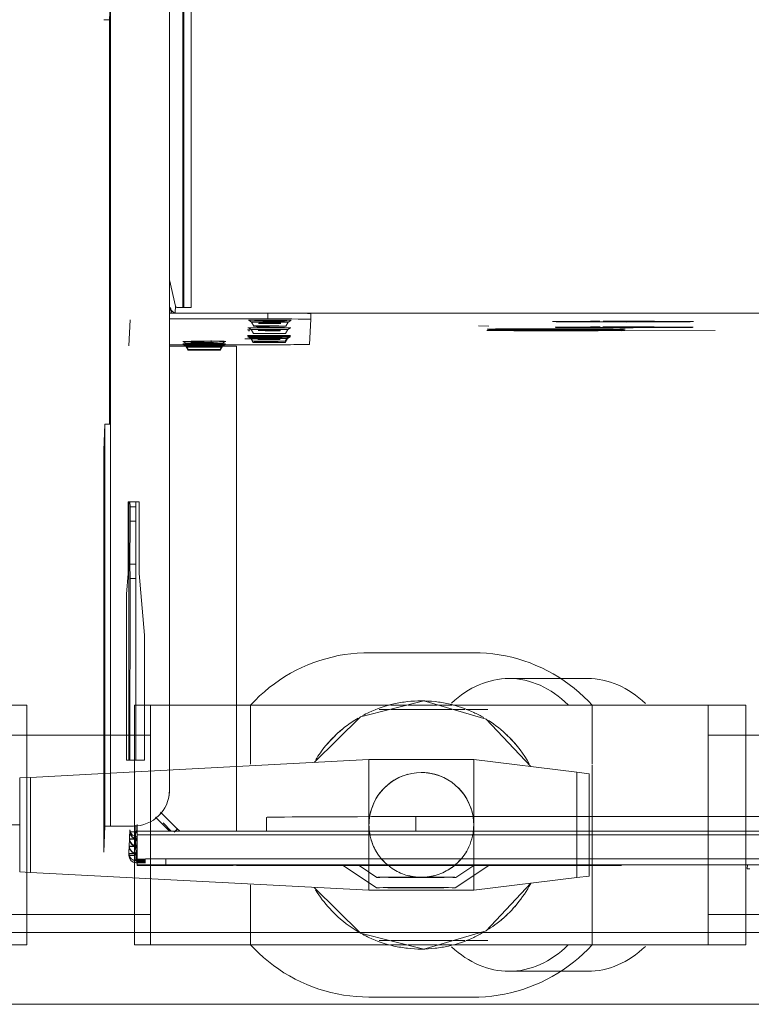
# Model space of a CAD drawing. Header units: millimetres. Extents: x -121 to 87583, y 4737 to 43333.
# Tile 49 of 61: x 49490 to 49592, y 35776 to 35913. Entities that reach past the tile are written whole.
import ezdxf

# ---------------------------------------------------------------- set-up
doc = ezdxf.new("R2010")
doc.units = ezdxf.units.MM
doc.linetypes.add('ADSK_Осевая', pattern=[700, 500, -100, 0, -100])
doc.linetypes.add('ADSK_Скрыто', pattern=[300, 150, -150])
for name, color, linetype, lineweight in [('A-DETL-____-HDLN', 90, 'ADSK_Скрыто', 9), ('G-XREF-____-OTLN', 8, 'Continuous', 9), ('I-FURN-____-MCUT', 30, 'Continuous', 9), ('I-FURN-____-OTLN', 30, 'Continuous', 20), ('P-PIPE-____-CNTR', 3, 'ADSK_Осевая', 20), ('P-PIPE-____-OTLN', 3, 'Continuous', 20)]:
    doc.layers.add(name, color=color, linetype=linetype, lineweight=lineweight)

# ---------------------------------------------------------------- blocks, each defined once
blk = doc.blocks.new('Прямая форма - 83 new-608937-В_Этаж 01_Водопровод')
at = {"layer": 'I-FURN-____-MCUT', "color": 133}
for p, q in [((0, 0), (-3200, 0)), ((-3200, -10), (-10, -10))]:
    blk.add_line(p, q, dxfattribs=at)
blk = doc.blocks.new('Прямая форма - FU - 053-608938-В_Этаж 01_Водопровод')
blk.add_blockref('Прямая форма - 83 new-608937-В_Этаж 01_Водопровод', (0, 0))
blk = doc.blocks.new('83 new_ifc_RVT-1-В_Этаж 01_Водопровод')
at = {"layer": 'I-FURN-____-OTLN', "color": 9, "lineweight": 20, "rotation": 180}
blk.add_blockref('Прямая форма - FU - 053-608938-В_Этаж 01_Водопровод', (26710.28, 35775.83), dxfattribs=at)
blk = doc.blocks.new('VTp_786_0 Фильтр ППР - VTp_786_0-1643427-В_Этаж 01_Водопровод')
at = {"layer": 'A-DETL-____-HDLN', "color": 140}
for p, q in [((15.3, 20.4), (8.46, 20.4)), ((-29.6, 16.7), (-41.5, 16.7)), ((-41.5, 16.7), (-41.5, -16.7)), ((-8.23, 16.7), (-27.51, 16.7)), ((-1.57, 16.7), (-5.59, 16.7)), ((19.97, 16.7), (0.71, 16.7)), ((0.48, 16.1), (-7.98, 16.1)), ((5.49, 16.1), (2.47, 16.1)), ((41.5, -12.55), (41.5, 12.54)), ((-7.98, -16.1), (0.48, -16.1)), ((2.47, -16.1), (5.49, -16.1)), ((-27.51, -16.7), (-8.23, -16.7)), ((-5.59, -16.7), (-1.57, -16.7)), ((0.71, -16.7), (19.97, -16.7)), ((8.46, -20.4), (15.3, -20.4))]:
    blk.add_line(p, q, dxfattribs=at)
for start_param, end_param in [(0, 0.587762), (5.673631, 6.283185), (2.554107, 3.141593), (3.141593, 3.751147)]:
    blk.add_ellipse((8.46, 0), major_axis=(0, 20.4), ratio=0.707107, start_param=start_param, end_param=end_param, dxfattribs=at)
at = {"layer": 'P-PIPE-____-OTLN', "color": 150}
for p, q in [((19.42, 20.4), (15.34, 20.4)), ((-5.8, 16.7), (-8.08, 16.7)), ((0.56, 16.7), (-1.39, 16.7)), ((41.5, 16.7), (36.24, 16.7)), ((41.5, 12.57), (41.5, 16.7)), ((-8.18, 16.1), (-9.66, 16.1)), ((2.32, 16.1), (0.66, 16.1)), ((41.5, -16.7), (41.5, -12.59)), ((-9.66, -16.1), (-8.18, -16.1)), ((0.66, -16.1), (2.32, -16.1)), ((-8.08, -16.7), (-5.8, -16.7)), ((-1.39, -16.7), (0.56, -16.7)), ((36.24, -16.7), (41.5, -16.7)), ((15.34, -20.4), (19.42, -20.4))]:
    blk.add_line(p, q, dxfattribs=at)
for start_param, end_param in [(5.690811, 6.283185), (3.141593, 3.734245)]:
    blk.add_ellipse((19.42, 0), major_axis=(0, 20.4), ratio=0.707107, start_param=start_param, end_param=end_param, dxfattribs=at)
blk = doc.blocks.new('VTp_744_0 Кран шаровой ППР - VTp_744_0-1604097-В_Этаж 01_Водопровод')
at = {"layer": 'A-DETL-____-HDLN', "color": 140}
for p, q in [((-40, 12.55), (-40, 7.43)), ((-23.8, 8.49), (-23.8, 12.55)), ((-11.13, 12.47), (-14.95, 8.7)), ((15.28, 8.12), (11.19, 12.46)), ((23.8, 12.55), (23.8, 8.49)), ((40, -12.52), (40, 12.55)), ((-7.3, 9.1), (-54.47, 6.63)), ((7.3, 9.1), (-7.3, 9.1)), ((-7.3, -9.1), (-7.3, 9.1)), ((7.3, 9.1), (7.3, -9.1)), ((21.66, 7.34), (7.3, 9.1)), ((23.8, 8.35), (23.8, 0)), ((21.66, -7.34), (21.66, 7.34)), ((23.4, 7.12), (21.66, 7.34)), ((23.4, -7.12), (23.4, 7.12)), ((-54.47, 6.63), (-56, 6.55)), ((-56, 6.55), (-56, -6.55)), ((-54.47, -6.63), (-54.47, 6.63)), ((23.8, 0), (23.8, -12.48)), ((-56, -6.55), (-54.47, -6.63)), ((-54.47, -6.63), (-7.3, -9.1)), ((-40, -7.43), (-40, -12.55)), ((7.3, -9.1), (21.66, -7.34)), ((11.28, -12.37), (15.28, -8.12)), ((21.66, -7.34), (23.4, -7.12)), ((-23.8, -12.55), (-23.8, -8.35)), ((-14.95, -8.7), (-11.13, -12.47)), ((-7.3, -9.1), (7.3, -9.1))]:
    blk.add_line(p, q, dxfattribs=at)
for radius, start, end in [(17.3, 133.0689, 140.2976), (17.3, 133.0689, 140.2976), (17.3, 39.2464, 46.9311), (17.3, 39.2464, 46.9311), (7.3, 360, 180), (7.3, 105, 180), (7.3, 60, 90), (7.3, 0, 45), (7.3, 180, 360), (7.3, 180, 225), (7.3, 345, 360), (7.3, 300, 330), (7.3, 255, 285), (17.3, 313.0689, 320.7536), (17.3, 313.0689, 320.7536), (17.3, 219.7024, 226.9311), (17.3, 219.7024, 226.9311)]:
    blk.add_arc((0, 0), radius, start, end, dxfattribs=at)
for points in [[(-12.03, 12.43), (-11.99, 12.47), (-11.95, 12.51), (-11.91, 12.55)], [(11.91, 12.55), (11.94, 12.52), (11.98, 12.48), (12.02, 12.44)], [(12.23, 12.24), (13.32, 11.15), (14.28, 9.89), (15.05, 8.53)], [(-12.23, -12.24), (-13.18, -11.29), (-14.02, -10.22), (-14.74, -9.06)]]:
    blk.add_open_spline(points, degree=3, dxfattribs=at)
for points, knots in [([(-14.73, 9.06), (-14.32, 9.74), (-13.53, 10.85), (-12.62, 11.85), (-12.23, 12.24)], [-0.5215449, -0.5215449, -0.5215449, -0.5215449, -0.4, -0.3149297, -0.3149297, -0.3149297, -0.3149297]), ([(-12.01, -12.45), (-13.41, -11.1), (-16.19, -7.34), (-17.3, -2.68), (-17.3, 0)], [-0.7, -0.7, -0.7, -0.7, -0.4, 0, 0, 0, 0]), ([(15.08, -8.47), (14.57, -9.37), (13.68, -10.69), (12.62, -11.85), (12.23, -12.24)], [-0.5557633, -0.5557633, -0.5557633, -0.5557633, -0.4, -0.3149297, -0.3149297, -0.3149297, -0.3149297])]:
    blk.add_open_spline(points, degree=3, knots=knots, dxfattribs=at)
at = {"layer": 'P-PIPE-____-OTLN', "color": 150}
for p, q in [((7.3, 24), (-7.3, 24)), ((-23.8, 16.7), (-40, 16.7)), ((-40, 16.7), (-40, 12.59)), ((-23.8, 12.59), (-23.8, 16.7)), ((40, 16.7), (23.8, 16.7)), ((23.8, 16.7), (23.8, 12.59)), ((40, 12.59), (40, 16.7)), ((-40, -12.59), (-40, -16.7)), ((-23.8, -16.7), (-23.8, -12.59)), ((23.8, -12.51), (23.8, -16.7)), ((40, -16.7), (40, -12.55)), ((-40, -16.7), (-23.8, -16.7)), ((23.8, -16.7), (40, -16.7)), ((-7.3, -24), (7.3, -24))]:
    blk.add_line(p, q, dxfattribs=at)
at = {"layer": 'P-PIPE-____-OTLN', "color": 150, "flags": 128}
for points in [[(-23.8, 16.7), (-23.19, 17.35), (-22.55, 17.97), (-21.89, 18.57), (-21.2, 19.14), (-20.49, 19.68), (-19.76, 20.19), (-19.01, 20.68), (-18.24, 21.13), (-17.46, 21.55), (-16.66, 21.94), (-15.84, 22.3), (-15.01, 22.62), (-14.17, 22.92), (-13.31, 23.17), (-12.45, 23.4), (-11.58, 23.59), (-10.7, 23.74), (-9.81, 23.86), (-8.93, 23.94), (-8.03, 23.99), (-7.3, 24)], [(7.3, 24), (8.19, 23.98), (9.08, 23.93), (9.97, 23.84), (10.85, 23.71), (11.73, 23.56), (12.6, 23.36), (13.46, 23.13), (14.31, 22.87), (15.16, 22.57), (15.98, 22.24), (16.8, 21.88), (17.6, 21.48), (18.38, 21.05), (19.15, 20.59), (19.89, 20.1), (20.62, 19.59), (21.32, 19.04), (22, 18.46), (22.66, 17.86), (23.3, 17.24), (23.8, 16.7)], [(11.16, 12.5), (9.05, 14.74), (0.33, 17.3), (-8.48, 15.08), (-11.1, 12.5)], [(-11.1, -12.5), (-8.48, -15.08), (0.33, -17.3), (9.05, -14.74), (11.25, -12.41)], [(-7.3, -24), (-8.19, -23.98), (-9.08, -23.93), (-9.97, -23.84), (-10.85, -23.71), (-11.73, -23.56), (-12.6, -23.36), (-13.46, -23.13), (-14.31, -22.87), (-15.16, -22.57), (-15.98, -22.24), (-16.8, -21.88), (-17.6, -21.48), (-18.38, -21.05), (-19.15, -20.59), (-19.89, -20.1), (-20.62, -19.59), (-21.32, -19.04), (-22, -18.46), (-22.66, -17.86), (-23.3, -17.24), (-23.8, -16.7)], [(23.8, -16.7), (23.19, -17.35), (22.55, -17.97), (21.89, -18.57), (21.2, -19.14), (20.49, -19.68), (19.76, -20.19), (19.01, -20.68), (18.24, -21.13), (17.46, -21.55), (16.66, -21.94), (15.84, -22.3), (15.01, -22.62), (14.17, -22.92), (13.31, -23.17), (12.45, -23.4), (11.58, -23.59), (10.7, -23.74), (9.81, -23.86), (8.93, -23.94), (8.03, -23.99), (7.3, -24)]]:
    blk.add_lwpolyline(points, dxfattribs=at)
at = {"layer": 'P-PIPE-____-OTLN', "color": 150}
for start, end in [(129.5142, 132.6283), (129.5142, 132.6283), (47.3717, 49.9517), (47.3717, 49.9517), (227.3717, 230.4858), (227.3717, 230.4858), (310.0483, 312.6283), (310.0483, 312.6283)]:
    blk.add_arc((0, 0), 17.3, start, end, dxfattribs=at)
for points, knots in [([(-7.3, 15.68), (-6.19, 16.22), (-4.46, 16.8), (-1.94, 17.22), (-0.01, 17.34), (1.92, 17.22), (4.45, 16.8), (6.18, 16.22), (7.3, 15.68)], [0, 0, 0, 0, 0.25, 0.375, 0.5, 0.625, 0.75, 1, 1, 1, 1]), ([(-11.87, 12.58), (-11.45, 12.98), (-10.47, 13.82), (-9.42, 14.53), (-8.82, 14.88)], [-0.2895462, -0.2895462, -0.2895462, -0.2895462, -0.2, -0.0907875, -0.0907875, -0.0907875, -0.0907875]), ([(11.97, -12.49), (11.52, -12.92), (10.67, -13.65), (9.77, -14.28), (9.36, -14.55)], [-0.2964504, -0.2964504, -0.2964504, -0.2964504, -0.2, -0.1242347, -0.1242347, -0.1242347, -0.1242347]), ([(7.3, -15.68), (6.18, -16.22), (4.45, -16.8), (1.92, -17.22), (-0.01, -17.34), (-1.94, -17.22), (-4.46, -16.8), (-6.19, -16.22), (-7.3, -15.68)], [0, 0, 0, 0, 0.25, 0.375, 0.5, 0.625, 0.75, 1, 1, 1, 1])]:
    blk.add_open_spline(points, degree=3, knots=knots, dxfattribs=at)
for points in [[(-8.2, 15.23), (-7.91, 15.39), (-7.6, 15.54), (-7.3, 15.68)], [(7.3, 15.68), (7.78, 15.46), (8.25, 15.22), (8.71, 14.95)], [(9.37, 14.55), (10.25, 13.97), (11.09, 13.32), (11.87, 12.58)], [(-8.82, -14.88), (-9.91, -14.24), (-10.93, -13.47), (-11.87, -12.58)], [(8.71, -14.95), (8.25, -15.22), (7.78, -15.46), (7.3, -15.68)], [(-7.3, -15.68), (-7.6, -15.54), (-7.91, -15.39), (-8.2, -15.23)]]:
    blk.add_open_spline(points, degree=3, dxfattribs=at)
blk = doc.blocks.new('VTp_744_0 Кран шаровой ППР - VTp_744_0-V34-В_Этаж 01_Водопровод')
at = {"layer": 'A-DETL-____-HDLN', "color": 210}
for p, q in [((-25.84, 16.7), (-40, 16.7)), ((-40, 16.7), (-40, 7.43)), ((-25.84, 8.13), (-44.24, 7.16)), ((-7.3, -6.51), (-7.3, 1.11)), ((7.3, 1.12), (7.3, -5.58)), ((21.66, -5.49), (21.66, 1.12)), ((23.4, -5.49), (23.4, 1.12)), ((23.8, 1.13), (23.8, 0)), ((40, -5.54), (40, 1.13)), ((23.8, 0), (23.8, -5.56)), ((-7.3, -7.85), (-7.3, -6.63)), ((7.3, -5.7), (7.3, -6.89))]:
    blk.add_line(p, q, dxfattribs=at)
for start, end in [(171.1979, 180), (171.1979, 180), (180, 229.2315), (180, 192.4318), (310.7685, 360), (347.5682, 360), (360, 8.8722), (0, 8.8722), (195, 225), (315, 330), (310.7685, 315), (231.9197, 265.5723), (274.3588, 309.4856), (300, 309.4856), (255, 265.5723), (274.3588, 285)]:
    blk.add_arc((0, 0), 7.3, start, end, dxfattribs=at)
at = {"layer": 'P-PIPE-____-OTLN', "color": 220}
for p, q in [((7.3, 24), (-7.3, 24)), ((-23.8, 16.7), (-25.79, 16.7)), ((-23.8, 8.49), (-23.8, 16.7)), ((40, 16.7), (23.8, 16.7)), ((23.8, 16.7), (23.8, 8.49)), ((40, 1.18), (40, 16.7)), ((-7.3, 9.1), (-25.79, 8.13)), ((7.3, 9.1), (-7.3, 9.1)), ((-7.3, 1.16), (-7.3, 9.1)), ((7.3, 9.1), (7.3, 1.17)), ((21.66, 7.34), (7.3, 9.1)), ((23.8, 8.35), (23.8, 1.18)), ((-44.29, 7.16), (-54.47, 6.63)), ((21.66, 1.17), (21.66, 7.34)), ((23.4, 7.12), (21.66, 7.34)), ((23.4, 1.17), (23.4, 7.12)), ((-54.47, 6.63), (-56, 6.55)), ((-56, 6.55), (-56, -6.55)), ((-54.47, -6.63), (-54.47, 6.63)), ((-56, -6.55), (-54.47, -6.63)), ((-54.47, -6.63), (-7.3, -9.1)), ((21.66, -7.34), (21.66, -5.54)), ((23.4, -7.12), (23.4, -5.54)), ((23.8, -5.6), (23.8, -16.7)), ((40, -16.7), (40, -5.58)), ((-40, -7.43), (-40, -16.7)), ((-7.3, -9.1), (-7.3, -7.9)), ((7.3, -6.94), (7.3, -9.1)), ((7.3, -9.1), (21.66, -7.34)), ((21.66, -7.34), (23.4, -7.12)), ((-23.8, -16.7), (-23.8, -8.35)), ((-7.3, -9.1), (7.3, -9.1)), ((-40, -16.7), (-23.8, -16.7)), ((23.8, -16.7), (40, -16.7)), ((-7.3, -24), (7.3, -24))]:
    blk.add_line(p, q, dxfattribs=at)
at = {"layer": 'P-PIPE-____-OTLN', "color": 220, "flags": 128}
for points in [[(-23.8, 16.7), (-23.19, 17.35), (-22.55, 17.97), (-21.89, 18.57), (-21.2, 19.14), (-20.49, 19.68), (-19.76, 20.19), (-19.01, 20.68), (-18.24, 21.13), (-17.46, 21.55), (-16.66, 21.94), (-15.84, 22.3), (-15.01, 22.62), (-14.17, 22.92), (-13.31, 23.17), (-12.45, 23.4), (-11.58, 23.59), (-10.7, 23.74), (-9.81, 23.86), (-8.93, 23.94), (-8.03, 23.99), (-7.3, 24)], [(7.3, 24), (8.19, 23.98), (9.08, 23.93), (9.97, 23.84), (10.85, 23.71), (11.73, 23.56), (12.6, 23.36), (13.46, 23.13), (14.31, 22.87), (15.16, 22.57), (15.98, 22.24), (16.8, 21.88), (17.6, 21.48), (18.38, 21.05), (19.15, 20.59), (19.89, 20.1), (20.62, 19.59), (21.32, 19.04), (22, 18.46), (22.66, 17.86), (23.3, 17.24), (23.8, 16.7)], [(15.28, 8.12), (9.05, 14.74), (0.33, 17.3), (-8.48, 15.08), (-14.95, 8.7)], [(-14.95, -8.7), (-8.48, -15.08), (0.33, -17.3), (9.05, -14.74), (15.28, -8.12)], [(-7.3, -24), (-8.19, -23.98), (-9.08, -23.93), (-9.97, -23.84), (-10.85, -23.71), (-11.73, -23.56), (-12.6, -23.36), (-13.46, -23.13), (-14.31, -22.87), (-15.16, -22.57), (-15.98, -22.24), (-16.8, -21.88), (-17.6, -21.48), (-18.38, -21.05), (-19.15, -20.59), (-19.89, -20.1), (-20.62, -19.59), (-21.32, -19.04), (-22, -18.46), (-22.66, -17.86), (-23.3, -17.24), (-23.8, -16.7)], [(23.8, -16.7), (23.19, -17.35), (22.55, -17.97), (21.89, -18.57), (21.2, -19.14), (20.49, -19.68), (19.76, -20.19), (19.01, -20.68), (18.24, -21.13), (17.46, -21.55), (16.66, -21.94), (15.84, -22.3), (15.01, -22.62), (14.17, -22.92), (13.31, -23.17), (12.45, -23.4), (11.58, -23.59), (10.7, -23.74), (9.81, -23.86), (8.93, -23.94), (8.03, -23.99), (7.3, -24)]]:
    blk.add_lwpolyline(points, dxfattribs=at)
at = {"layer": 'P-PIPE-____-OTLN', "color": 220}
for radius, start, end in [(17.3, 129.5142, 140.2976), (17.3, 129.5142, 140.2976), (17.3, 39.2464, 49.9517), (17.3, 39.2464, 49.9517), (7.3, 9.2627, 170.8074), (7.3, 105, 170.8074), (7.3, 60, 90), (7.3, 9.2627, 45), (17.3, 310.0483, 320.7536), (17.3, 310.0483, 320.7536), (17.3, 219.7024, 230.4858), (17.3, 219.7024, 230.4858)]:
    blk.add_arc((0, 0), radius, start, end, dxfattribs=at)
for points, knots in [([(-7.3, 15.68), (-6.19, 16.22), (-4.46, 16.8), (-1.94, 17.22), (-0.01, 17.34), (1.92, 17.22), (4.45, 16.8), (6.18, 16.22), (7.3, 15.68)], [0, 0, 0, 0, 0.25, 0.375, 0.5, 0.625, 0.75, 1, 1, 1, 1]), ([(-12.03, 12.43), (-11.56, 12.89), (-10.53, 13.77), (-9.42, 14.53), (-8.82, 14.88)], [-0.3010741, -0.3010741, -0.3010741, -0.3010741, -0.2, -0.0907875, -0.0907875, -0.0907875, -0.0907875]), ([(-14.73, 9.06), (-14.32, 9.74), (-13.53, 10.85), (-12.62, 11.85), (-12.23, 12.24)], [-0.5215449, -0.5215449, -0.5215449, -0.5215449, -0.4, -0.3149297, -0.3149297, -0.3149297, -0.3149297]), ([(15.25, -8.15), (14.71, -9.17), (13.9, -10.38), (12.97, -11.46), (12.77, -11.67)], [-0.5742182, -0.5742182, -0.5742182, -0.5742182, -0.4, -0.3549962, -0.3549962, -0.3549962, -0.3549962]), ([(12.03, -12.43), (11.56, -12.89), (10.7, -13.63), (9.77, -14.28), (9.36, -14.55)], [-0.3010741, -0.3010741, -0.3010741, -0.3010741, -0.2, -0.1242347, -0.1242347, -0.1242347, -0.1242347]), ([(7.3, -15.68), (6.18, -16.22), (4.45, -16.8), (1.92, -17.22), (-0.01, -17.34), (-1.94, -17.22), (-4.46, -16.8), (-6.19, -16.22), (-7.3, -15.68)], [0, 0, 0, 0, 0.25, 0.375, 0.5, 0.625, 0.75, 1, 1, 1, 1])]:
    blk.add_open_spline(points, degree=3, knots=knots, dxfattribs=at)
for points in [[(-8.2, 15.23), (-7.91, 15.39), (-7.6, 15.54), (-7.3, 15.68)], [(7.3, 15.68), (7.78, 15.46), (8.25, 15.22), (8.71, 14.95)], [(9.37, 14.55), (10.31, 13.94), (11.2, 13.24), (12.02, 12.44)], [(12.23, 12.24), (13.32, 11.15), (14.28, 9.89), (15.05, 8.53)], [(-12.77, -11.67), (-13.5, -10.87), (-14.16, -10), (-14.74, -9.06)], [(-8.82, -14.88), (-9.96, -14.2), (-11.04, -13.39), (-12.01, -12.45)], [(8.71, -14.95), (8.25, -15.22), (7.78, -15.46), (7.3, -15.68)], [(-7.3, -15.68), (-7.6, -15.54), (-7.91, -15.39), (-8.2, -15.23)]]:
    blk.add_open_spline(points, degree=3, dxfattribs=at)
blk = doc.blocks.new('City Class FR - City Class F_iam-V51-В_Этаж 01_Водопровод')
at = {"layer": 'A-DETL-____-HDLN'}
for p, q in [((172.77, 33.1), (172.76, 33.07)), ((157.54, -37.64), (157.54, -37.59))]:
    blk.add_line(p, q, dxfattribs=at)
at = {"layer": 'A-DETL-____-HDLN', "flags": 128}
for points in [[(163.02, -36.51), (163, -36.51), (162.97, -36.51), (162.94, -36.51), (162.9, -36.51), (162.86, -36.51), (162.81, -36.51), (162.76, -36.5)], [(163.01, -36.35), (162.98, -36.35), (162.95, -36.35), (162.91, -36.35), (162.86, -36.35)]]:
    blk.add_lwpolyline(points, dxfattribs=at)
at = {"layer": 'A-DETL-____-HDLN'}
for centre, start_param, end_param in [((169.18, -34.07), 3.150557, 3.490411), ((169.18, -34.07), 2.792279, 3.138605), ((169.18, -34.15), 3.150557, 3.490411), ((169.18, -34.15), 2.792279, 3.138605), ((169.18, -34.15), 5.933871, 6.274221), ((169.18, -34.07), 0.002988, 0.348818), ((169.18, -34.07), 5.933871, 6.274221), ((169.18, -34.15), 0.002988, 0.348818), ((160.13, -35.16), 2.792279, 3.138605), ((160.13, -35.16), 3.150557, 3.490411), ((160.13, -35.32), 3.150557, 3.490411), ((160.13, -35.32), 2.792279, 3.138605), ((160.13, -35.32), 5.933871, 6.274221), ((160.13, -35.32), 0.002988, 0.348818), ((160.13, -35.16), 5.933871, 6.274221), ((160.13, -35.16), 0.002988, 0.348818), ((169.16, -34.48), 2.792279, 3.138605), ((169.16, -34.48), 3.150557, 3.490411), ((169.16, -34.48), 5.933871, 6.274221), ((169.16, -34.48), 0.002988, 0.348818), ((160.08, -36.4), 2.792279, 3.138605), ((160.08, -36.4), 3.150557, 3.490411), ((160.08, -36.4), 0.002988, 0.348818), ((160.08, -36.4), 5.933871, 6.274221), ((160.03, -37.44), 2.792279, 3.138605), ((160.03, -37.44), 3.150557, 3.490411), ((160.03, -37.44), 0.002988, 0.348818), ((160.03, -37.44), 5.933871, 6.274221)]:
    blk.add_ellipse(centre, major_axis=(1.55, 0), ratio=0.005175, start_param=start_param, end_param=end_param, dxfattribs=at)
at = {"layer": 'G-XREF-____-OTLN'}
for p, q in [((134, 41.19), (129.18, 37.96)), ((149.66, 38.11), (145, 41.21)), ((93.3, 38.46), (93.28, 37.92)), ((133.93, 39.74), (131.29, 37.97)), ((147.42, 38.11), (144.93, 39.76)), ((174.35, 38.06), (58.64, 37.81)), ((174.35, 37.26), (58.98, 37.01)), ((133.72, 38.09), (110.85, 38.04)), ((110.85, 38.04), (133.72, 38.09)), ((159.35, 38.14), (139.35, 38.09)), ((178.35, 38.19), (164.98, 38.16)), ((164.98, 38.16), (178.35, 38.19)), ((174.35, 38.06), (174.35, 37.26)), ((178.53, 37.8), (177.18, 37.8)), ((178.36, 37.69), (177.18, 37.69)), ((177.18, 37.53), (178.52, 37.54)), ((178.52, 37.49), (177.18, 37.49)), ((178.51, 37.49), (177.18, 37.49)), ((177.18, 37.38), (178.36, 37.39)), ((177.18, 37.29), (178.36, 37.29)), ((178.35, 38.19), (178.35, 38.09)), ((178.35, 37.29), (178.35, 38.09)), ((178.35, 37.29), (178.36, 37.39)), ((178.36, 37.29), (178.36, 33.9)), ((178.47, 36.53), (178.51, 37.49)), ((178.52, 37.54), (178.53, 37.79)), ((178.42, 35.52), (178.47, 36.48)), ((178.67, 35.53), (178.72, 36.49)), ((178.72, 36.49), (178.72, 35.52)), ((178.73, 36.8), (179.53, 36.8)), ((179.52, 36.5), (179.47, 35.53)), ((179.53, 36.31), (179.5, 35.53)), ((179.53, 36.8), (179.52, 36.54)), ((183.03, 36.32), (182.87, 32.7)), ((183.15, -19.68), (183.03, 36.32)), ((183.03, 36.32), (183.15, -19.68)), ((178.38, 34.51), (178.42, 35.47)), ((178.62, 34.48), (178.63, 33.5)), ((178.63, 34.52), (178.67, 35.48)), ((178.67, 35.48), (178.67, 34.51)), ((179.42, 34.48), (179.38, 33.51)), ((179.42, 34.1), (179.42, 34.48)), ((179.42, 34.1), (179.42, 34.48)), ((179.47, 35.49), (179.43, 34.52)), ((179.43, 34.52), (179.43, 34.1)), ((59.85, 33.64), (178.36, 33.9)), ((59.92, 33.15), (178.37, 33.4)), ((178.37, 33.4), (59.92, 33.15)), ((139.53, 33.32), (139.53, 31.28)), ((160.33, 33.36), (160.34, 31.43)), ((164.68, -34.23), (164.54, 33.37)), ((172.77, 33.1), (172.76, 33.07)), ((172.76, 33.07), (172.89, 32.95)), ((172.89, 32.95), (172.76, 33.07)), ((172.89, 32.98), (172.77, 33.1)), ((172.89, 32.95), (175.13, 30.72)), ((175.13, 30.72), (172.89, 32.95)), ((173.61, 33.39), (174.76, 32.25)), ((175.83, 31.43), (173.86, 33.39)), ((178.38, 33.4), (178.38, 32.49)), ((178.58, 33.47), (178.57, 33.2)), ((178.57, 32.57), (178.57, 33.2)), ((178.58, 33.51), (178.61, 34.1)), ((179.38, 33.47), (179.37, 33.2)), ((179.43, 34.1), (179.4, 33.51)), ((179.37, 32.69), (178.87, 32.69)), ((182.07, 32.7), (179.37, 32.69)), ((182.19, -23.3), (182.07, 32.7)), ((182.87, 32.7), (182.99, -23.3)), ((89.49, 31.17), (139.53, 31.28)), ((173.88, 27.92), (173.88, 27.92)), ((173.88, 27.68), (174.51, -261.41)), ((177.42, 6.06), (177.39, 23.49)), ((177.39, 23.49), (179.89, 23.49)), ((178.64, -1.8), (178.59, 23.49)), ((179.39, 23.49), (179.44, -1.79)), ((179.64, -12.51), (179.56, 23.49)), ((179.64, -12.51), (179.56, 23.49)), ((179.89, 23.49), (179.94, 0.35)), ((178.19, -2.51), (177.42, 6.06)), ((179.94, 0.35), (179.69, -2.51)), ((178.21, -12.51), (178.19, -2.51)), ((178.65, -3.82), (178.64, -1.81)), ((179.44, -1.81), (178.64, -1.81)), ((179.44, -1.81), (179.45, -3.82)), ((179.69, -2.51), (179.71, -12.51)), ((178.66, -9.82), (178.65, -3.82)), ((178.65, -3.82), (179.45, -3.82)), ((179.45, -3.82), (179.46, -9.82)), ((178.66, -11.81), (178.66, -9.82)), ((178.66, -9.82), (179.46, -9.82)), ((179.46, -9.82), (179.46, -11.81)), ((178.67, -12.51), (178.66, -11.81)), ((178.66, -11.81), (179.46, -11.81)), ((179.46, -11.81), (179.47, -12.51)), ((179.71, -12.51), (178.21, -12.51)), ((183.15, -19.68), (182.99, -23.3)), ((182.32, -83.3), (182.19, -23.3)), ((182.36, -23.3), (182.48, -79.68)), ((174.01, -34.21), (164.68, -34.23)), ((166.92, -34.09), (166.6, -34.64)), ((166.94, -33.67), (166.62, -34.22)), ((166.93, -33.75), (166.62, -34.3)), ((168.19, -34.23), (168.19, -35)), ((171.72, -34.63), (171.41, -34.08)), ((171.74, -34.21), (171.42, -33.66)), ((171.74, -34.29), (171.42, -33.74)), ((179.52, -37.84), (179.68, -34.25)), ((154.48, -34.48), (154.32, -38.02)), ((157.89, -34.77), (157.57, -35.32)), ((157.88, -34.92), (157.57, -35.47)), ((174.01, -34.41), (160.49, -34.44)), ((161.56, -35.24), (163.49, -35.23)), ((162.19, -35.23), (163.49, -35.23)), ((162.69, -35.31), (162.37, -34.76)), ((162.69, -35.46), (162.37, -34.91)), ((110.98, -36.5), (97.93, -36.53)), ((157.79, -37.04), (157.47, -37.6)), ((157.83, -36.01), (157.52, -36.56)), ((162.59, -37.58), (162.27, -37.03)), ((162.64, -36.55), (162.32, -36)), ((129.48, -37.11), (130.93, -37.11)), ((154.32, -38.02), (154.32, -38.82)), ((154.32, -38.02), (154.32, -38.82)), ((157.54, -37.64), (157.54, -37.59)), ((160.32, -38.04), (174.02, -38.01)), ((160.32, -38.84), (160.32, -38.04)), ((162.54, -37.58), (162.54, -37.63)), ((48.72, -39.07), (157.91, -38.84)), ((174.02, -38.81), (160.32, -38.84)), ((172.98, -39.6), (171.02, -39.61)), ((171.02, -39.61), (171.48, -247.8)), ((172.48, -247.8), (172.02, -39.61)), ((172.59, -245.27), (172.15, -39.6)), ((173.21, -38.89), (173.17, -39.76)), ((173.17, -39.76), (174.03, -43.44)), ((173.86, -39.6), (173.67, -38.81)), ((173.99, -38.81), (173.95, -39.58)), ((182.48, -79.68), (182.32, -83.3))]:
    blk.add_line(p, q, dxfattribs=at)
at = {"layer": 'G-XREF-____-OTLN', "flags": 128}
for points in [[(178.52, 37.49), (178.6, 37.49), (178.69, 37.48), (178.78, 37.46), (178.87, 37.43), (178.96, 37.39), (179.05, 37.34), (179.13, 37.28), (179.2, 37.22), (179.26, 37.16), (179.32, 37.09), (179.36, 37.03), (179.4, 36.97), (179.43, 36.9), (179.45, 36.85), (179.47, 36.79), (179.49, 36.74), (179.5, 36.69), (179.5, 36.65), (179.51, 36.6), (179.51, 36.57), (179.52, 36.53), (179.52, 36.5)], [(178.47, 36.48), (178.56, 36.48), (178.64, 36.47), (178.74, 36.45), (178.83, 36.42), (178.92, 36.38), (179, 36.33), (179.08, 36.28), (179.15, 36.21), (179.22, 36.15), (179.27, 36.09), (179.31, 36.02), (179.35, 35.96), (179.38, 35.89), (179.41, 35.84), (179.42, 35.78), (179.44, 35.73), (179.45, 35.68), (179.46, 35.64), (179.46, 35.6), (179.47, 35.56), (179.47, 35.52), (179.47, 35.49)], [(178.38, 34.47), (178.46, 34.46), (178.55, 34.45), (178.64, 34.43), (178.73, 34.4), (178.82, 34.36), (178.91, 34.31), (178.99, 34.26), (179.06, 34.2), (179.12, 34.13), (179.18, 34.07), (179.22, 34), (179.26, 33.94), (179.29, 33.88), (179.31, 33.82), (179.33, 33.76), (179.35, 33.71), (179.36, 33.66), (179.37, 33.62), (179.37, 33.58), (179.38, 33.54), (179.38, 33.5), (179.38, 33.47)], [(178.42, 35.47), (178.51, 35.47), (178.6, 35.46), (178.69, 35.44), (178.78, 35.41), (178.87, 35.37), (178.96, 35.32), (179.04, 35.27), (179.11, 35.21), (179.17, 35.14), (179.22, 35.08), (179.27, 35.01), (179.31, 34.95), (179.34, 34.89), (179.36, 34.83), (179.38, 34.77), (179.39, 34.72), (179.4, 34.67), (179.41, 34.63), (179.42, 34.59), (179.42, 34.55), (179.42, 34.51), (179.42, 34.48)], [(172.35, 33.39), (172.42, 33.35), (172.49, 33.3), (172.55, 33.26), (172.61, 33.21), (172.68, 33.16), (172.73, 33.1), (172.76, 33.07)], [(166.62, -34.22), (166.25, -34.47), (166.23, -34.47)], [(166.62, -34.3), (166.25, -34.55), (166.23, -34.55)], [(171.74, -34.21), (172.11, -34.46), (172.13, -34.46)], [(171.74, -34.29), (172.11, -34.54), (172.13, -34.54)], [(157.57, -35.47), (157.2, -35.72), (157.17, -35.72)], [(157.57, -35.32), (157.2, -35.56), (157.18, -35.57)], [(162.69, -35.31), (163.06, -35.55), (163.09, -35.55)], [(162.69, -35.46), (163.06, -35.71), (163.08, -35.71)], [(166.6, -34.64), (166.23, -34.89), (166.21, -34.89)], [(171.72, -34.63), (172.09, -34.87), (172.12, -34.87)], [(157.52, -36.56), (157.15, -36.81), (157.13, -36.81)], [(162.64, -36.55), (163.01, -36.79), (163.03, -36.8)], [(163.02, -36.51), (163, -36.51), (162.97, -36.51), (162.94, -36.51), (162.9, -36.51), (162.86, -36.51), (162.81, -36.51), (162.76, -36.5)], [(163.01, -36.35), (162.98, -36.35), (162.95, -36.35), (162.91, -36.35), (162.86, -36.35)], [(157.47, -37.6), (157.1, -37.84), (157.08, -37.84)], [(162.59, -37.58), (162.96, -37.83), (162.98, -37.83)]]:
    blk.add_lwpolyline(points, dxfattribs=at)
at = {"layer": 'G-XREF-____-OTLN'}
for centre, major_axis, ratio, start_param, end_param in [((139.5, 41.2), (5.5, 0.01), 0.005175, 3.141345, 6.282937), ((139.5, 41.2), (5.5, 0.01), 0.005175, 2.748646, 3.133855), ((139.5, 41.2), (5.5, 0.01), 0.005175, 0.786618, 2.355947), ((139.5, 41.2), (5.5, 0.01), 0.005175, 0.007759, 0.392451), ((84.5, 38.43), (8.84, 0.02), 0.005175, 0.090412, 0.298938), ((139.43, 39.75), (5.5, 0.01), 0.005175, 3.141345, 6.282937), ((139.43, 39.75), (5.5, 0.01), 0.005175, 2.748646, 3.133855), ((139.43, 39.75), (5.5, 0.01), 0.005175, 0.786618, 2.355947), ((139.43, 39.75), (5.5, 0.01), 0.005175, 0.007759, 0.392451), ((114.35, 38), (3.5, 0.01), 0.005175, 3.141593, 6.282937), ((114.35, 38), (3.5, 0.01), 0.005175, 1.570548, 1.816777), ((139.35, 38.06), (6.5, 0.01), 0.005175, 1.570548, 4.712141), ((159.35, 38.1), (6.5, 0.01), 0.005175, 4.712141, 7.853734), ((174.35, 38.08), (4, 0.01), 0.005175, 4.712141, 6.282937), ((174.35, 37.28), (4, 0.01), 0.005175, 4.712141, 6.282937), ((178.36, 37.19), (-0.002, 1), 0.000248, 5.240673, 6.283185), ((178.36, 37.19), (0, 0.2), 0.000248, 5.240673, 6.283185), ((178.52, 36.49), (-0.999, 0.046), 0.999987, 3.189473, 4.760269), ((178.18, 36.66), (0.408, 0.817), 0.406332, 0.200707, 0.206545), ((178.18, 36.7), (0.405, 0.818), 0.410153, 4.707192, 6.479346), ((178.52, 36.54), (-0.999, 0.046), 0.999987, 3.189473, 4.760269), ((178.18, 36.66), (0.408, 0.817), 0.406332, 4.717576, 6.483395), ((178.53, 36.79), (-0.999, 0.046), 0.999987, 3.189473, 4.760269), ((178.14, 35.69), (0.405, 0.818), 0.410153, 4.707192, 6.479346), ((178.47, 35.53), (-0.999, 0.046), 0.999987, 3.189473, 4.760269), ((178.47, 35.48), (-0.999, 0.046), 0.999987, 3.189473, 4.760269), ((178.14, 35.65), (0.408, 0.817), 0.406332, 0.200707, 0.206545), ((178.14, 35.65), (0.408, 0.817), 0.406332, 4.717576, 6.483395), ((178.47, 35.48), (-0.2, 0.009), 0.999987, 3.974871, 4.760269), ((178.52, 36.49), (-0.2, 0.009), 0.999987, 3.974871, 4.760269), ((178.52, 36.54), (1, 0.002), 0.005175, 4.712141, 6.282937), ((178.52, 36.49), (1, 0.002), 0.005175, 0.000024, 1.570548), ((178.53, 36.79), (1, 0.002), 0.005175, 0, 0.78515), ((178.05, 33.67), (0.405, 0.818), 0.410153, 5.593269, 6.479346), ((178.38, 33.51), (-0.999, 0.046), 0.999987, 3.189473, 4.760269), ((178.04, 33.63), (0.408, 0.817), 0.406332, 5.501741, 6.483395), ((178.38, 33.47), (-0.999, 0.046), 0.999987, 3.189473, 4.760269), ((178.09, 34.68), (0.405, 0.818), 0.410153, 4.707192, 6.479346), ((178.43, 34.52), (-0.999, 0.046), 0.999987, 3.189473, 4.760269), ((178.42, 34.47), (-0.999, 0.046), 0.999987, 3.189473, 4.760269), ((178.09, 34.64), (0.408, 0.817), 0.406332, 0.200707, 0.206545), ((178.09, 34.64), (0.408, 0.817), 0.406332, 4.717576, 6.483395), ((178.42, 34.47), (-0.2, 0.009), 0.999987, 3.974871, 4.760269), ((178.42, 34.47), (1, 0.002), 0.005175, 0.000024, 1.570548), ((178.43, 34.52), (1, 0.002), 0.005175, 4.712141, 6.282937), ((178.47, 35.53), (1, 0.002), 0.005175, 4.712141, 6.282937), ((178.47, 35.48), (1, 0.002), 0.005175, 0.000024, 1.570548), ((173.47, 33.78), (0.706, 0.709), 0.003484, 3.141593, 4.320185), ((173.47, 33.81), (0.706, 0.709), 0.003484, 1.955331, 3.137758), ((178.37, 33.2), (-0.999, 0.046), 0.999987, 3.390831, 4.760269), ((178.36, 34.4), (-0.002, 1), 0.000248, 2.09908, 3.141593), ((178.37, 33.2), (-0.2, 0.009), 0.999987, 3.189473, 4.760269), ((178.38, 33.47), (-0.2, 0.009), 0.999987, 3.189473, 4.760269), ((178.38, 33.51), (1, 0.002), 0.005175, 4.712141, 6.282937), ((178.38, 33.47), (0.2, 0), 0.005175, 0, 1.570548), ((178.38, 33.47), (1, 0.002), 0.005175, 0.000024, 1.570548), ((178.37, 33.2), (-0.999, 0.046), 0.999987, 3.189473, 3.390831), ((178.88, 27.69), (-4.99, 0.23), 0.999987, 4.760267, 6.331065), ((182.07, 32.7), (0.8, 0.002), 0.005175, 4.712141, 6.282937), ((139.54, 31.39), (20.8, 0.05), 0.005175, 4.712141, 6.282937), ((178.88, 27.69), (-4.99, 0.23), 0.999987, 5.545666, 6.283185), ((182.19, -23.3), (0.8, 0.002), 0.005175, 4.712141, 6.282937), ((169.18, -34.22), (2.56, 0.01), 0.005175, 1.570548, 3.138605), ((169.18, -34.22), (2.56, 0.01), 0.005175, 3.141345, 4.712141), ((169.18, -34.3), (2.56, 0.01), 0.005175, 1.570548, 3.138605), ((169.18, -34.3), (2.56, 0.01), 0.005175, 3.141345, 4.712141), ((169.16, -34.08), (2.24, 0), 0.005175, 0.002988, 3.138605), ((169.16, -34.08), (2.24, 0), 0.005175, 3.150557, 6.274221), ((169.18, -33.75), (2.24, 0), 0.005175, 0.002988, 3.138605), ((169.18, -33.75), (2.24, 0), 0.005175, 3.150557, 6.274221), ((169.18, -33.67), (2.24, 0), 0.005175, 0.002988, 3.138605), ((169.18, -33.67), (2.24, 0), 0.005175, 3.150557, 6.274221), ((169.18, -34.07), (1.55, 0), 0.005175, 0.002988, 3.138605), ((169.18, -34.07), (1.55, 0), 0.005175, 3.150557, 6.274221), ((169.18, -34.15), (1.55, 0), 0.005175, 0.002988, 3.138605), ((169.18, -34.15), (1.55, 0), 0.005175, 3.150557, 6.274221), ((169.18, -34.22), (2.56, 0.01), 0.005175, 0.002988, 1.570548), ((169.18, -34.22), (2.56, 0.01), 0.005175, 4.712141, 6.282937), ((169.18, -34.3), (2.56, 0.01), 0.005175, 0.002988, 1.570548), ((169.18, -34.3), (2.56, 0.01), 0.005175, 4.712141, 6.282937), ((160.48, -34.47), (6, 0.01), 0.005175, 1.570548, 3.141345), ((160.13, -35.56), (2.99, 0.01), 0.005175, 1.570548, 3.141345), ((160.13, -35.56), (2.99, 0.01), 0.005175, 3.141345, 4.712141), ((160.13, -35.31), (2.56, 0.01), 0.005175, 1.570548, 3.138605), ((160.13, -35.31), (2.56, 0.01), 0.005175, 3.141345, 4.712141), ((160.13, -35.47), (2.56, 0.01), 0.005175, 1.570548, 3.138605), ((160.13, -35.47), (2.56, 0.01), 0.005175, 3.141345, 4.712141), ((160.13, -34.92), (2.24, 0), 0.005175, 0.002988, 3.138605), ((160.13, -34.92), (2.24, 0), 0.005175, 3.150557, 6.274221), ((160.13, -34.76), (2.24, 0), 0.005175, 0.002988, 3.138605), ((160.13, -34.76), (2.24, 0), 0.005175, 3.150557, 6.274221), ((160.13, -35.16), (1.55, 0), 0.005175, 0.002988, 3.138605), ((160.13, -35.16), (1.55, 0), 0.005175, 3.150557, 6.274221), ((160.13, -35.32), (1.55, 0), 0.005175, 3.150557, 6.274221), ((160.13, -35.32), (1.55, 0), 0.005175, 0.002988, 3.138605), ((160.13, -35.31), (2.56, 0.01), 0.005175, 0.002988, 1.570548), ((160.13, -35.31), (2.56, 0.01), 0.005175, 4.712141, 6.282937), ((160.13, -35.47), (2.56, 0.01), 0.005175, 0.002988, 1.570548), ((160.13, -35.47), (2.56, 0.01), 0.005175, 4.712141, 6.282937), ((160.13, -35.56), (2.99, 0.01), 0.005175, 4.712141, 7.853734), ((169.16, -34.88), (2.99, 0.01), 0.005175, 2.355947, 3.141345), ((169.16, -34.88), (2.99, 0.01), 0.005175, 3.141345, 4.712141), ((169.18, -34.47), (2.99, 0.01), 0.005175, 1.570548, 3.141345), ((169.18, -34.47), (2.99, 0.01), 0.005175, 3.141345, 4.712141), ((169.18, -34.55), (2.99, 0.01), 0.005175, 1.570548, 3.141345), ((169.18, -34.55), (2.99, 0.01), 0.005175, 3.141345, 4.712141), ((169.16, -34.63), (2.56, 0.01), 0.005175, 1.570548, 3.138605), ((169.16, -34.63), (2.56, 0.01), 0.005175, 3.141345, 4.712141), ((169.18, -34.7), (1.87, 0), 0.005175, 1.570548, 3.138605), ((169.18, -34.7), (1.87, 0), 0.005175, 3.141345, 4.712141), ((169.18, -34.62), (1.87, 0), 0.005175, 1.570548, 3.138605), ((169.18, -34.62), (1.87, 0), 0.005175, 3.141345, 4.712141), ((169.16, -34.48), (1.55, 0), 0.005175, 0.002988, 3.138605), ((169.16, -34.48), (1.55, 0), 0.005175, 3.150557, 6.274221), ((169.16, -34.63), (2.56, 0.01), 0.005175, 0.002988, 1.570548), ((169.16, -34.63), (2.56, 0.01), 0.005175, 4.712141, 6.282937), ((169.16, -34.88), (2.99, 0.01), 0.005175, 4.712141, 7.853734), ((169.18, -34.47), (2.99, 0.01), 0.005175, 4.712141, 7.853734), ((169.18, -34.55), (2.99, 0.01), 0.005175, 4.712141, 7.853734), ((169.18, -34.62), (1.87, 0), 0.005175, 4.712141, 6.282937), ((169.18, -34.62), (1.87, 0), 0.005175, 0.002988, 1.570548), ((169.18, -34.7), (1.87, 0), 0.005175, 0.002988, 1.570548), ((169.18, -34.7), (1.87, 0), 0.005175, 4.712141, 6.282937), ((110.61, -36.97), (9.62, 0.02), 0.005175, 6.282937, 9.42453), ((110.61, -36.97), (9.62, 0.02), 0.005175, 3.145864, 5.0263), ((120.12, -36.69), (9.62, 0.02), 0.005175, 6.282937, 9.42453), ((120.12, -36.69), (9.62, 0.02), 0.005175, 3.145864, 6.278927), ((120.13, -36.52), (9.62, 0.02), 0.005175, 6.282937, 9.42453), ((120.13, -36.52), (9.62, 0.02), 0.005175, 3.145864, 6.278927), ((110.61, -36.97), (9.62, 0.02), 0.005175, 5.071446, 6.278927), ((160.08, -36.8), (2.99, 0.01), 0.005175, 1.570548, 4.712141), ((160.13, -35.72), (2.99, 0.01), 0.005175, 2.355947, 3.141345), ((160.13, -35.72), (2.99, 0.01), 0.005175, 3.141345, 4.712141), ((160.08, -36.55), (2.56, 0.01), 0.005175, 1.570548, 3.138605), ((160.08, -36.55), (2.56, 0.01), 0.005175, 3.141345, 4.712141), ((160.03, -37.04), (2.24, 0), 0.005175, 0.002988, 3.138605), ((160.03, -37.04), (2.24, 0), 0.005175, 3.150557, 6.274221), ((160.08, -36), (2.24, 0), 0.005175, 0.002988, 3.138605), ((160.08, -36), (2.24, 0), 0.005175, 3.150557, 6.274221), ((160.08, -36.4), (1.55, 0), 0.005175, 0.002988, 3.138605), ((160.08, -36.4), (1.55, 0), 0.005175, 3.150557, 6.274221), ((160.08, -36.55), (2.56, 0.01), 0.005175, 0.002988, 1.570548), ((160.08, -36.55), (2.56, 0.01), 0.005175, 4.712141, 6.282937), ((160.08, -36.8), (2.99, 0.01), 0.005175, 6.282937, 7.853734), ((160.08, -36.8), (2.99, 0.01), 0.005175, 4.712141, 6.282937), ((160.08, -36.95), (1.87, 0), 0.005175, 0.002988, 1.570548), ((160.08, -36.95), (1.87, 0), 0.005175, 4.712141, 6.282937), ((160.13, -35.72), (2.99, 0.01), 0.005175, 4.712141, 7.853734), ((160.13, -36.52), (2.99, 0.01), 0.005175, 0.019868, 0.360448), ((160.13, -36.52), (2.99, 0.01), 0.005175, 5.919186, 6.262822), ((110.58, -37.76), (9.62, 0.02), 0.005175, 3.145864, 5.0263), ((110.58, -37.76), (9.62, 0.02), 0.005175, 6.282937, 9.110371), ((110.58, -37.76), (9.62, 0.02), 0.005175, 5.075873, 6.278927), ((110.61, -37.77), (10, 0.02), 0.005175, 5.968778, 6.278914), ((110.61, -37.77), (10, 0.02), 0.005175, 6.282937, 6.597097), ((160.32, -38), (6, 0.01), 0.005175, 3.141593, 4.712141), ((160.03, -37.84), (2.99, 0.01), 0.005175, 1.570548, 4.712141), ((160.03, -37.59), (2.56, 0.01), 0.005175, 1.570548, 3.138605), ((160.03, -37.59), (2.56, 0.01), 0.005175, 3.141345, 4.712141), ((160.04, -37.59), (2.5, 0.01), 0.005175, 0, 3.141345), ((160.04, -37.64), (2.5, 0.01), 0.005175, 3.141593, 6.282937), ((160.03, -37.44), (1.55, 0), 0.005175, 0.002988, 3.138605), ((160.03, -37.44), (1.55, 0), 0.005175, 3.150557, 6.274221), ((160.05, -37.38), (1.55, 0), 0.005175, 0, 3.141345), ((160.05, -37.38), (1.55, 0), 0.005175, 3.141593, 6.282937), ((160.03, -37.59), (2.56, 0.01), 0.005175, 0.002988, 1.570548), ((160.03, -37.59), (2.56, 0.01), 0.005175, 4.712141, 6.282937), ((160.03, -37.84), (2.99, 0.01), 0.005175, 0.78515, 1.570548), ((160.03, -37.84), (2.99, 0.01), 0.005175, 4.712141, 6.282937), ((160.32, -38.8), (6, 0.01), 0.005175, 3.141593, 4.712141), ((172.98, -39.8), (-0.2, 0.009), 0.999987, 3.416365, 4.760269), ((172.98, -39.8), (-0.999, 0.046), 0.999987, 3.416365, 4.744272), ((182.48, -79.68), (0.8, 0.002), 0.005175, 0, 1.570548)]:
    blk.add_ellipse(centre, major_axis=major_axis, ratio=ratio, start_param=start_param, end_param=end_param, dxfattribs=at)
blk = doc.blocks.new('City Class FR - City Class 25 FR-V52-В_Этаж 01_Водопровод')
blk.add_blockref('City Class FR - City Class F_iam-V51-В_Этаж 01_Водопровод', (0, 0))

msp = doc.modelspace()

# ---------------------------------------------------------------- linework, layer by layer
at = {"layer": 'A-DETL-____-HDLN', "color": 140}
for p, q in [((49490.84, 35813.33), (49490.84, 35788.34)), ((49508.1, 35813.33), (49501.6, 35813.33)), ((49508.1, 35788.33), (49508.1, 35813.33)), ((49591.1, 35813.33), (49591.1, 35788.33)), ((49505.89, 35788.33), (49508.1, 35788.33))]:
    msp.add_line(p, q, dxfattribs=at)
at = {"layer": 'A-DETL-____-HDLN', "color": 210}
for p, q in [((49505.84, 35813.33), (49501.6, 35813.33)), ((49505.84, 35793.43), (49505.84, 35813.33)), ((49585.84, 35801.96), (49585.84, 35795.31))]:
    msp.add_line(p, q, dxfattribs=at)
at = {"layer": 'P-PIPE-____-CNTR', "color": 220}
msp.add_line((49489.84, 35800.83), (49375.92, 35800.83), dxfattribs=at)
at = {"layer": 'P-PIPE-____-OTLN', "color": 220}
for p, q in [((49501.55, 35813.33), (49308.86, 35813.33)), ((49595.09, 35813.33), (49585.84, 35813.33)), ((49308.86, 35788.33), (49505.84, 35788.33)), ((49585.84, 35788.33), (49626.71, 35788.33))]:
    msp.add_line(p, q, dxfattribs=at)

# ---------------------------------------------------------------- block references
at = {"lineweight": 9}
msp.add_blockref('83 new_ifc_RVT-1-В_Этаж 01_Водопровод', (20026.13, 0), dxfattribs=at)
at = {"layer": 'A-DETL-____-HDLN', "rotation": 179.8755786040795}
msp.add_blockref('City Class FR - City Class 25 FR-V52-В_Этаж 01_Водопровод', (49684.66, 35832.97), dxfattribs=at)
at = {"layer": 'A-DETL-____-HDLN', "color": 140}
for name, p in [('VTp_744_0 Кран шаровой ППР - VTp_744_0-1604097-В_Этаж 01_Водопровод', (49450.84, 35800.83)), ('VTp_786_0 Фильтр ППР - VTp_786_0-1643427-В_Этаж 01_Водопровод', (49549.6, 35800.83))]:
    msp.add_blockref(name, p, dxfattribs=at)
at = {"layer": 'A-DETL-____-HDLN', "color": 210}
msp.add_blockref('VTp_744_0 Кран шаровой ППР - VTp_744_0-V34-В_Этаж 01_Водопровод', (49545.84, 35800.83), dxfattribs=at)

doc.saveas('drawing.dxf')
